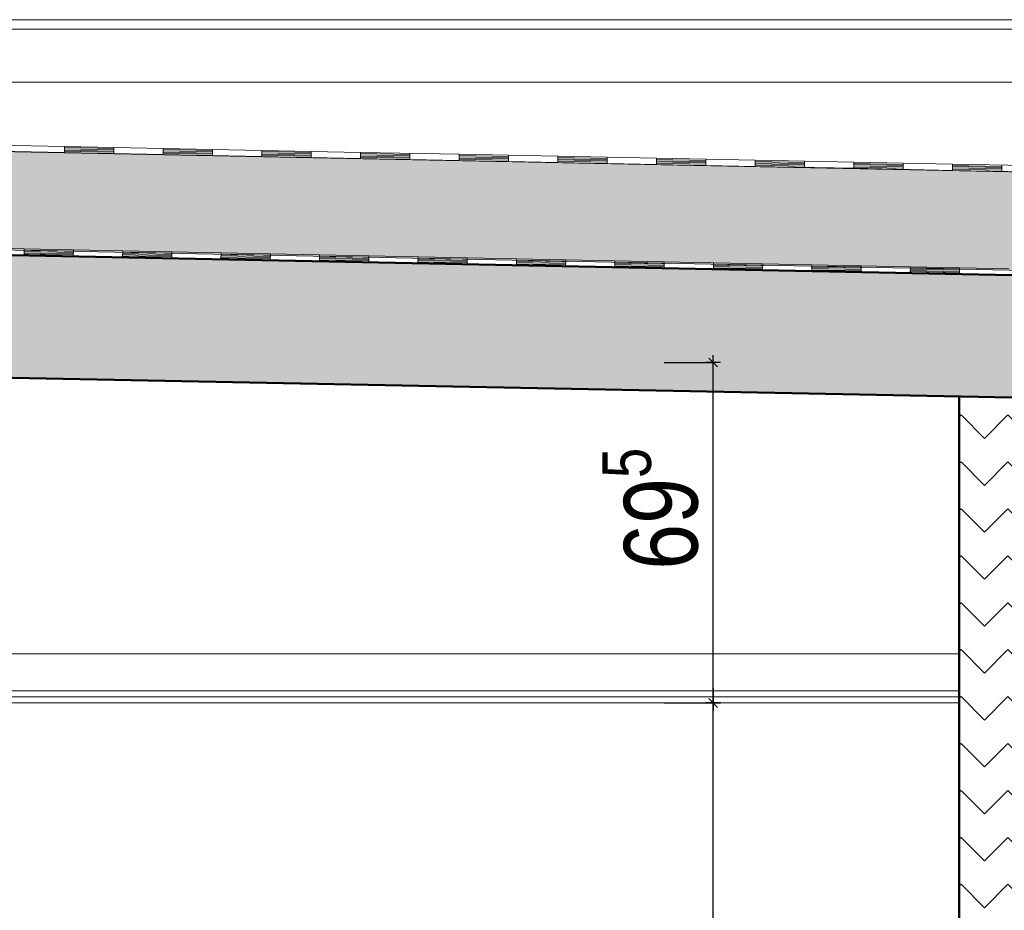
# Model space of a CAD drawing. Header units: metres. Extents: x 1314 to 1415, y -87 to -52.
# Tile 127 of 256: x 1340.2 to 1342.2, y -78.47 to -76.66. Entities that reach past the tile are written whole.
import ezdxf

# ---------------------------------------------------------------- set-up
doc = ezdxf.new("R2010")
doc.units = ezdxf.units.M
doc.header["$PDMODE"] = 65
doc.linetypes.add('AUSGEZOGEN', pattern=[0])
for name, color, linetype, lineweight in [('XR$2$Ansicht', 1, 'AUSGEZOGEN', 50), ('XR$2$Aufkantung', 4, 'AUSGEZOGEN', 13), ('XR$2$Design', 4, 'AUSGEZOGEN', 13), ('XR$2$Wand', 1, 'AUSGEZOGEN', 50), ('XR$3$Maßlinie 1_50', 7, 'AUSGEZOGEN', 25), ('XR$4$Muster', 4, 'AUSGEZOGEN', 13), ('XR$4$Türen', 3, 'AUSGEZOGEN', 18)]:
    doc.layers.add(name, color=color, linetype=linetype, lineweight=lineweight)
doc.styles.add('ARIAL', font='arial.ttf')
doc.dimstyles.new('DIMSTYLE_18', dxfattribs={"dimtxt": 0.175, "dimasz": 0.15, "dimexe": 0, "dimexo": 0, "dimgap": 0.0875, "dimtad": 2, "dimdec": 3, "dimrnd": 0.005, "dimzin": 4, "dimdsep": 46, "dimtxsty": 'ARIAL', "dimblk1": 'ALL_ML_KREIS', "dimblk2": 'ALL_ML_KREIS', "dimsah": 1, "dimcen": 0, "dimclrd": 3, "dimclre": 3, "dimclrt": 3, "dimadec": 0, "dimazin": 0, "dimtfac": 1, "dimtdec": 0, "dimtix": 1, "dimtmove": 2, "dimatfit": 3, "dimfxl": 0, "dimtzin": 0, "dimlwd": 0, "dimlwe": 25, "dimarcsym": 0})
doc.dimstyles.new('DIMSTYLE_20', dxfattribs={"dimtxt": 0.15, "dimasz": 0.03, "dimexe": 0, "dimexo": 0, "dimgap": 0.075, "dimtad": 2, "dimrnd": 0.005, "dimzin": 4, "dimdsep": 46, "dimtxsty": 'ARIAL', "dimblk1": 'ALL_ML_STRICH', "dimblk2": 'ALL_ML_STRICH', "dimsah": 1, "dimcen": 0, "dimclrd": 3, "dimclre": 3, "dimclrt": 3, "dimadec": 0, "dimazin": 0, "dimtfac": 1, "dimtdec": 0, "dimtix": 1, "dimtmove": 2, "dimatfit": 3, "dimfxl": 0, "dimtzin": 0, "dimlwd": 0, "dimlwe": 25, "dimarcsym": 0})
doc.dimstyles.new('DIMSTYLE_23', dxfattribs={"dimtxt": 0.15, "dimasz": 0.03, "dimexe": 0, "dimexo": 0, "dimgap": 0.075, "dimtad": 2, "dimdec": 1, "dimlfac": 100, "dimrnd": 0.5, "dimzin": 4, "dimdsep": 46, "dimtxsty": 'ARIAL', "dimblk1": 'ALL_ML_STRICH', "dimblk2": 'ALL_ML_STRICH', "dimsah": 1, "dimcen": 0, "dimclrd": 3, "dimclre": 3, "dimclrt": 3, "dimadec": 0, "dimazin": 0, "dimtfac": 1, "dimtdec": 0, "dimtix": 1, "dimtmove": 2, "dimatfit": 3, "dimfxl": 0, "dimtzin": 0, "dimlwd": 0, "dimlwe": 25, "dimarcsym": 0})

# ---------------------------------------------------------------- blocks, each defined once
blk = doc.blocks.new('MUSTERELEMENT_49')
at = {"layer": 'XR$2$Design', "color": 4, "linetype": 'AUSGEZOGEN', "lineweight": 13, "transparency": 33554687}
for p, q in [((1340.0057, -77.1236), (1340.206, -77.1276)), ((1340.206, -77.1276), (1340.2057, -77.1401)), ((1340.206, -77.1276), (1340.2057, -77.1401)), ((1340.2059, -77.1301), (1340.3061, -77.1321)), ((1340.2059, -77.1326), (1340.306, -77.1346)), ((1340.206, -77.1276), (1340.4063, -77.1316)), ((1340.3061, -77.1296), (1340.3059, -77.1421)), ((1340.4063, -77.1316), (1340.406, -77.1441)), ((1340.4063, -77.1316), (1340.406, -77.1441)), ((1340.4062, -77.1341), (1340.5064, -77.1362)), ((1340.4063, -77.1316), (1340.6066, -77.1357)), ((1340.5064, -77.1337), (1340.5062, -77.1462)), ((1340.0054, -77.1361), (1340.2057, -77.1401)), ((1340.2057, -77.1401), (1340.406, -77.1441)), ((1340.2058, -77.1351), (1340.306, -77.1371)), ((1340.2058, -77.1376), (1340.3059, -77.1396)), ((1340.406, -77.1441), (1340.6063, -77.1482)), ((1340.4061, -77.1391), (1340.5063, -77.1412)), ((1340.4061, -77.1416), (1340.5062, -77.1437)), ((1340.4062, -77.1366), (1340.5063, -77.1387)), ((1340.6066, -77.1357), (1340.6063, -77.1482)), ((1340.6066, -77.1357), (1340.6063, -77.1482)), ((1340.6063, -77.1482), (1340.8066, -77.1522)), ((1340.6064, -77.1432), (1340.7066, -77.1452)), ((1340.6064, -77.1457), (1340.7065, -77.1477)), ((1340.6065, -77.1382), (1340.7067, -77.1402)), ((1340.6065, -77.1407), (1340.7066, -77.1427)), ((1340.6066, -77.1357), (1340.8069, -77.1397)), ((1340.7067, -77.1377), (1340.7065, -77.1502)), ((1340.8069, -77.1397), (1340.8066, -77.1522)), ((1340.8069, -77.1397), (1340.8066, -77.1522)), ((1340.8066, -77.1522), (1341.0069, -77.1562)), ((1340.8067, -77.1472), (1340.9069, -77.1492)), ((1340.8067, -77.1497), (1340.9068, -77.1517)), ((1340.8068, -77.1422), (1340.907, -77.1442)), ((1340.8068, -77.1447), (1340.9069, -77.1467)), ((1340.8069, -77.1397), (1341.0072, -77.1437)), ((1340.907, -77.1417), (1340.9068, -77.1542)), ((1341.0072, -77.1437), (1341.0069, -77.1562)), ((1341.0072, -77.1437), (1341.0069, -77.1562)), ((1341.007, -77.1512), (1341.1072, -77.1532)), ((1341.007, -77.1537), (1341.1071, -77.1557)), ((1341.0071, -77.1462), (1341.1073, -77.1482)), ((1341.0071, -77.1487), (1341.1072, -77.1507)), ((1341.0072, -77.1437), (1341.2075, -77.1477)), ((1341.1073, -77.1457), (1341.1071, -77.1582)), ((1341.2075, -77.1477), (1341.2072, -77.1602)), ((1341.2075, -77.1477), (1341.2072, -77.1602)), ((1341.2074, -77.1502), (1341.3076, -77.1522)), ((1341.2074, -77.1527), (1341.3075, -77.1547)), ((1341.2075, -77.1477), (1341.4078, -77.1517)), ((1341.3076, -77.1497), (1341.3074, -77.1622)), ((1341.4078, -77.1517), (1341.4075, -77.1642)), ((1341.4078, -77.1517), (1341.4075, -77.1642)), ((1341.4077, -77.1542), (1341.5079, -77.1562)), ((1341.4078, -77.1517), (1341.6081, -77.1557)), ((1341.508, -77.1537), (1341.5077, -77.1662)), ((1341.0069, -77.1562), (1341.2072, -77.1602)), ((1341.2072, -77.1602), (1341.4075, -77.1642)), ((1341.2073, -77.1552), (1341.3075, -77.1572)), ((1341.2073, -77.1577), (1341.3074, -77.1597)), ((1341.4075, -77.1642), (1341.6079, -77.1682)), ((1341.4076, -77.1592), (1341.5078, -77.1612)), ((1341.4076, -77.1617), (1341.5078, -77.1637)), ((1341.4077, -77.1567), (1341.5079, -77.1587)), ((1341.6081, -77.1557), (1341.6079, -77.1682)), ((1341.6081, -77.1557), (1341.6079, -77.1682)), ((1341.6079, -77.1657), (1341.7081, -77.1677)), ((1341.6079, -77.1682), (1341.8082, -77.1722)), ((1341.608, -77.1607), (1341.7082, -77.1627)), ((1341.608, -77.1632), (1341.7081, -77.1652)), ((1341.6081, -77.1557), (1341.8084, -77.1597)), ((1341.6081, -77.1582), (1341.7082, -77.1602)), ((1341.7083, -77.1577), (1341.708, -77.1702)), ((1341.8084, -77.1597), (1341.8082, -77.1722)), ((1341.8084, -77.1597), (1341.8082, -77.1722)), ((1341.8082, -77.1697), (1341.9084, -77.1717)), ((1341.8082, -77.1722), (1342.0085, -77.1762)), ((1341.8083, -77.1647), (1341.9085, -77.1667)), ((1341.8083, -77.1672), (1341.9084, -77.1692)), ((1341.8084, -77.1597), (1342.0087, -77.1637)), ((1341.8084, -77.1622), (1341.9085, -77.1642)), ((1341.9086, -77.1617), (1341.9083, -77.1742)), ((1342.0087, -77.1637), (1342.0085, -77.1762)), ((1342.0087, -77.1637), (1342.0085, -77.1762)), ((1342.0085, -77.1737), (1342.1087, -77.1757)), ((1342.0086, -77.1687), (1342.1088, -77.1707)), ((1342.0086, -77.1712), (1342.1087, -77.1732)), ((1342.0087, -77.1637), (1342.209, -77.1677)), ((1342.0087, -77.1662), (1342.1088, -77.1682)), ((1342.1089, -77.1657), (1342.1086, -77.1782)), ((1342.0085, -77.1762), (1342.2088, -77.1802))]:
    blk.add_line(p, q, dxfattribs=at)
blk = doc.blocks.new('MUSTERELEMENT_53')
at = {"layer": 'XR$2$Design', "color": 4, "linetype": 'AUSGEZOGEN', "lineweight": 13, "transparency": 33554687}
for p, q in [((1340.0873, -76.9274), (1340.288, -76.9314)), ((1340.0876, -76.9149), (1340.2882, -76.9189)), ((1340.2882, -76.9189), (1340.288, -76.9314)), ((1340.2882, -76.9189), (1340.288, -76.9314)), ((1340.288, -76.9289), (1340.3884, -76.9309)), ((1340.288, -76.9314), (1340.4887, -76.9354)), ((1340.2881, -76.9239), (1340.3885, -76.9259)), ((1340.2881, -76.9264), (1340.3884, -76.9284)), ((1340.2882, -76.9189), (1340.4889, -76.9229)), ((1340.2882, -76.9214), (1340.3885, -76.9234)), ((1340.3886, -76.9209), (1340.3883, -76.9334)), ((1340.4889, -76.9229), (1340.4887, -76.9354)), ((1340.4889, -76.9229), (1340.4887, -76.9354)), ((1340.4887, -76.9329), (1340.5891, -76.9349)), ((1340.4888, -76.9279), (1340.5892, -76.93)), ((1340.4888, -76.9304), (1340.5891, -76.9325)), ((1340.4889, -76.9229), (1340.6896, -76.927)), ((1340.4889, -76.9254), (1340.5892, -76.9275)), ((1340.5893, -76.925), (1340.589, -76.9374)), ((1340.6896, -76.927), (1340.6894, -76.9395)), ((1340.6896, -76.927), (1340.6894, -76.9395)), ((1340.6895, -76.932), (1340.7898, -76.934)), ((1340.6895, -76.9345), (1340.7898, -76.9365)), ((1340.6896, -76.927), (1340.8903, -76.931)), ((1340.6896, -76.9295), (1340.7899, -76.9315)), ((1340.7899, -76.929), (1340.7897, -76.9415)), ((1340.8903, -76.931), (1340.89, -76.9435)), ((1340.8903, -76.931), (1340.89, -76.9435)), ((1340.8902, -76.9335), (1340.9906, -76.9355)), ((1340.8903, -76.931), (1341.091, -76.935)), ((1340.9906, -76.933), (1340.9904, -76.9455)), ((1340.4887, -76.9354), (1340.6894, -76.9395)), ((1340.6894, -76.937), (1340.7897, -76.939)), ((1340.6894, -76.9395), (1340.89, -76.9435)), ((1340.89, -76.9435), (1341.0907, -76.9475)), ((1340.8901, -76.9385), (1340.9905, -76.9405)), ((1340.8901, -76.941), (1340.9904, -76.943)), ((1340.8902, -76.936), (1340.9905, -76.938)), ((1341.091, -76.935), (1341.0907, -76.9475)), ((1341.091, -76.935), (1341.0907, -76.9475)), ((1341.0907, -76.9475), (1341.2914, -76.9515)), ((1341.0908, -76.9425), (1341.1912, -76.9445)), ((1341.0908, -76.945), (1341.1911, -76.947)), ((1341.0909, -76.9375), (1341.1913, -76.9395)), ((1341.0909, -76.94), (1341.1912, -76.942)), ((1341.091, -76.935), (1341.2917, -76.939)), ((1341.1913, -76.937), (1341.1911, -76.9495)), ((1341.2917, -76.939), (1341.2914, -76.9515)), ((1341.2917, -76.939), (1341.2914, -76.9515)), ((1341.2914, -76.9515), (1341.4921, -76.9555)), ((1341.2915, -76.9465), (1341.3918, -76.9485)), ((1341.2915, -76.949), (1341.3918, -76.951)), ((1341.2916, -76.9415), (1341.3919, -76.9435)), ((1341.2916, -76.944), (1341.3919, -76.946)), ((1341.2917, -76.939), (1341.4923, -76.943)), ((1341.392, -76.941), (1341.3917, -76.9535)), ((1341.4923, -76.943), (1341.4921, -76.9555)), ((1341.4923, -76.943), (1341.4921, -76.9555)), ((1341.4921, -76.953), (1341.5925, -76.955)), ((1341.4922, -76.948), (1341.5926, -76.95)), ((1341.4922, -76.9505), (1341.5925, -76.9525)), ((1341.4923, -76.943), (1341.693, -76.947)), ((1341.4923, -76.9455), (1341.5926, -76.9475)), ((1341.5927, -76.945), (1341.5924, -76.9575)), ((1341.693, -76.947), (1341.6928, -76.9595)), ((1341.693, -76.947), (1341.6928, -76.9595)), ((1341.6929, -76.952), (1341.7933, -76.954)), ((1341.6929, -76.9545), (1341.7932, -76.9565)), ((1341.693, -76.947), (1341.8937, -76.951)), ((1341.693, -76.9495), (1341.7933, -76.9515)), ((1341.7934, -76.949), (1341.7931, -76.9615)), ((1341.8937, -76.951), (1341.8935, -76.9635)), ((1341.8937, -76.951), (1341.8935, -76.9635)), ((1341.8937, -76.951), (1342.0944, -76.9551)), ((1341.8937, -76.9535), (1341.994, -76.9555)), ((1341.994, -76.953), (1341.9938, -76.9655)), ((1341.4921, -76.9555), (1341.6928, -76.9595)), ((1341.6928, -76.957), (1341.7932, -76.959)), ((1341.6928, -76.9595), (1341.8935, -76.9635)), ((1341.8935, -76.961), (1341.9938, -76.963)), ((1341.8935, -76.9635), (1342.0941, -76.9676)), ((1341.8936, -76.956), (1341.9939, -76.958)), ((1341.8936, -76.9585), (1341.9939, -76.9605)), ((1342.0944, -76.9551), (1342.0941, -76.9676)), ((1342.0944, -76.9551), (1342.0941, -76.9676)), ((1342.0941, -76.9676), (1342.2948, -76.9716)), ((1342.0942, -76.9626), (1342.1946, -76.9646)), ((1342.0942, -76.9651), (1342.1945, -76.9671)), ((1342.0943, -76.9576), (1342.1947, -76.9596)), ((1342.0943, -76.9601), (1342.1946, -76.9621)), ((1342.0944, -76.9551), (1342.2951, -76.9591)), ((1342.1947, -76.9571), (1342.1945, -76.9696))]:
    blk.add_line(p, q, dxfattribs=at)
blk = doc.blocks.new('ALL_ML_KREIS')
at = {"color": 0, "linetype": 'ByBlock', "lineweight": -2}
for p, q in [((0, -0.5), (0, 0.5)), ((-1, 0), (0.5, 0))]:
    blk.add_line(p, q, dxfattribs=at)
blk.add_circle((0, 0), 0.15, dxfattribs=at)
blk = doc.blocks.new('*D110')
at = {"layer": 'DEFPOINTS', "color": 3, "linetype": 'AUSGEZOGEN', "lineweight": 25, "transparency": 33554687}
for p in [(1358.4732, -77.3937), (1338.3582, -77.8099), (1338.3582, -84.3412)]:
    blk.add_point(p, dxfattribs=at)
at = {"layer": 'XR$3$Maßlinie 1_50', "color": 3, "linetype": 'AUSGEZOGEN', "lineweight": -2, "transparency": 33554687}
for p, q in [((1338.3582, -84.0412), (1338.3582, -84.3412)), ((1358.4732, -84.0412), (1358.4732, -84.3412)), ((1338.3582, -84.3412), (1358.4732, -84.3412))]:
    blk.add_line(p, q, dxfattribs=at)
at = {"layer": 'XR$3$Maßlinie 1_50', "color": 3, "linetype": 'AUSGEZOGEN', "lineweight": 25, "transparency": 33554687, "xscale": 0.15, "yscale": 0.15, "zscale": 0.15, "rotation": 180}
blk.add_blockref('ALL_ML_KREIS', (1338.3582, -84.3412), dxfattribs=at)
at = {"layer": 'XR$3$Maßlinie 1_50', "color": 3, "linetype": 'AUSGEZOGEN', "lineweight": 25, "transparency": 33554687, "xscale": 0.15, "yscale": 0.15, "zscale": 0.15}
blk.add_blockref('ALL_ML_KREIS', (1358.4732, -84.3412), dxfattribs=at)
at = {"layer": 'XR$3$Maßlinie 1_50', "color": 3, "linetype": 'AUSGEZOGEN', "lineweight": 25, "transparency": 33554687, "insert": (1348.4387, -84.2007), "char_height": 0.175, "width": 1.05, "attachment_point": 5, "style": 'ARIAL'}
blk.add_mtext('\\A1;{\\fArial|i0|b1;\\A1;{20.11\\H0.115500;\\S5^ ;}}', dxfattribs=at)
blk = doc.blocks.new('ALL_ML_STRICH')
at = {"color": 0, "linetype": 'ByBlock', "lineweight": -2}
for p, q in [((-1, 0), (0.5, 0)), ((-0.3, -0.3), (0.3, 0.3)), ((0, -0.5), (0, 0.5))]:
    blk.add_line(p, q, dxfattribs=at)
blk = doc.blocks.new('*D156')
at = {"layer": 'DEFPOINTS', "color": 3, "linetype": 'AUSGEZOGEN', "lineweight": 25, "transparency": 33554687}
for p in [(1341.3236, -78.0511), (1340.5832, -81.2908), (1341.6076, -81.2908)]:
    blk.add_point(p, dxfattribs=at)
at = {"layer": 'XR$3$Maßlinie 1_50', "color": 3, "linetype": 'AUSGEZOGEN', "lineweight": -2, "transparency": 33554687}
for p, q in [((1341.5076, -78.0511), (1341.6076, -78.0511)), ((1341.6076, -81.2908), (1341.6076, -78.0511)), ((1341.5076, -81.2908), (1341.6076, -81.2908))]:
    blk.add_line(p, q, dxfattribs=at)
at = {"layer": 'XR$3$Maßlinie 1_50', "color": 3, "linetype": 'AUSGEZOGEN', "lineweight": 25, "transparency": 33554687, "xscale": 0.03000000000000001, "yscale": 0.03000000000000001, "zscale": 0.03000000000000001}
for p, rotation in [((1341.6076, -78.0511), 90), ((1341.6076, -81.2908), 270)]:
    blk.add_blockref('ALL_ML_STRICH', p, dxfattribs=dict(at, rotation=rotation))
at = {"layer": 'XR$3$Maßlinie 1_50', "color": 3, "linetype": 'AUSGEZOGEN', "lineweight": 25, "transparency": 33554687, "insert": (1341.48, -79.6621), "char_height": 0.15, "width": 0.48, "attachment_point": 5, "rotation": 90, "style": 'ARIAL'}
blk.add_mtext('\\W0.80;\\A1;{\\A1;{3.24\\H0.099000;\\S^ ;}}', dxfattribs=at)
blk = doc.blocks.new('*D157')
at = {"layer": 'DEFPOINTS', "color": 3, "linetype": 'AUSGEZOGEN', "lineweight": 25, "transparency": 33554687}
for p in [(1338.5982, -77.3584), (1341.3236, -78.0511), (1341.6076, -78.0511)]:
    blk.add_point(p, dxfattribs=at)
at = {"layer": 'XR$3$Maßlinie 1_50', "color": 3, "linetype": 'AUSGEZOGEN', "lineweight": -2, "transparency": 33554687}
for p, q in [((1341.5076, -77.3584), (1341.6076, -77.3584)), ((1341.6076, -78.0511), (1341.6076, -77.3584)), ((1341.5076, -78.0511), (1341.6076, -78.0511))]:
    blk.add_line(p, q, dxfattribs=at)
at = {"layer": 'XR$3$Maßlinie 1_50', "color": 3, "linetype": 'AUSGEZOGEN', "lineweight": 25, "transparency": 33554687, "xscale": 0.03000000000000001, "yscale": 0.03000000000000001, "zscale": 0.03000000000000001}
for p, rotation in [((1341.6076, -77.3584), 90), ((1341.6076, -78.0511), 270)]:
    blk.add_blockref('ALL_ML_STRICH', p, dxfattribs=dict(at, rotation=rotation))
at = {"layer": 'XR$3$Maßlinie 1_50', "color": 3, "linetype": 'AUSGEZOGEN', "lineweight": 25, "transparency": 33554687, "insert": (1341.4801, -77.656), "char_height": 0.15, "width": 0.48, "attachment_point": 5, "rotation": 90, "style": 'ARIAL'}
blk.add_mtext('\\W0.80;\\A1;{\\A1;{69\\H0.099000;\\S5^ ;}}', dxfattribs=at)

msp = doc.modelspace()

# ---------------------------------------------------------------- hatches: boundary and pattern name
at = {"layer": 'XR$4$Muster', "linetype": 'AUSGEZOGEN', "lineweight": 13, "transparency": 33554687}
h = msp.add_hatch(dxfattribs=at)
h.set_pattern_fill('MUSTER', color=4, scale=0.1125, angle=45, style=0, pattern_type=2)
h.set_pattern_definition([(45, (-3e-17, 0.3182), (-1e-17, 0.159099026), [0.1125, -0.1125]), (135, (-3e-17, 0.3182), (-0.159099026, 1e-17), [0.1125, -0.1125])])
h.paths.add_polyline_path([(1338.5981, -77.1084), (1338.5982, -76.7946), (1338.3582, -76.7946), (1338.3582, -77.3536), (1358.4732, -77.7511), (1358.4732, -76.7946), (1358.2332, -76.7946), (1358.2332, -77.5011)], flags=0)
h = msp.add_hatch(dxfattribs=at)
h.set_pattern_fill('MUSTER', color=52, scale=0.0675, style=0, pattern_type=2)
h.set_pattern_definition([(0, (0.135, 0.135), (0.0675, 0.0675), [0.0675, -0.0675]), (90, (0.135, 0.135), (-0.0675, 0.0675), [0.0675, -0.0675])])
h.paths.add_polyline_path([(1338.6825, -76.8993), (1338.6832, -77.1001), (1358.1482, -77.4894), (1358.1482, -77.2894)], flags=0)
h = msp.add_hatch(dxfattribs=at)
h.set_pattern_fill('MUSTER', color=4, scale=0.0675, angle=45, style=0, pattern_type=2)
h.set_pattern_definition([(45, (-1e-17, 0.19092), (-7e-18, 0.0954594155), [0.0675, -0.0675]), (135, (-1e-17, 0.19092), (-0.0954594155, 7e-18), [0.0675, -0.0675])])
h.paths.add_polyline_path([(1342.1082, -81.5161), (1342.3482, -81.5161), (1342.3482, -77.4325), (1342.1082, -77.4278)], flags=0)

# ---------------------------------------------------------------- linework, layer by layer
at = {"layer": 'XR$2$Ansicht', "color": 3, "linetype": 'AUSGEZOGEN', "lineweight": 13, "transparency": 33554687}
for p, q in [((1342.1082, -77.9511), (1338.5982, -77.9511)), ((1342.1082, -78.0261), (1338.5982, -78.0261)), ((1342.1082, -78.0386), (1338.5982, -78.0386)), ((1342.1082, -78.0511), (1338.5982, -78.0511))]:
    msp.add_line(p, q, dxfattribs=at)
at = {"layer": 'XR$2$Aufkantung', "color": 4, "linetype": 'AUSGEZOGEN', "lineweight": 13, "transparency": 33554687}
for p, q in [((1358.6832, -76.6612), (1338.1394, -76.6612)), ((1358.1032, -76.6804), (1338.7194, -76.6804)), ((1358.1032, -76.7882), (1338.7194, -76.7882))]:
    msp.add_line(p, q, dxfattribs=at)
at = {"layer": 'XR$2$Wand', "color": 52, "linetype": 'AUSGEZOGEN', "lineweight": 13, "transparency": 33554687}
msp.add_line((1338.5942, -77.0983), (1358.2332, -77.4911), dxfattribs=at)
at = {"layer": 'XR$2$Wand', "color": 1, "linetype": 'AUSGEZOGEN', "lineweight": 50, "transparency": 33554687}
for p, q in [((1338.5981, -77.1084), (1358.2332, -77.5011)), ((1338.3582, -77.3536), (1358.4732, -77.7511)), ((1342.1082, -77.4278), (1342.1082, -81.5211))]:
    msp.add_line(p, q, dxfattribs=at)
at = {"layer": 'XR$4$Türen', "color": 52, "linetype": 'AUSGEZOGEN', "lineweight": 13, "transparency": 33554687}
msp.add_line((1338.5982, -76.8984), (1358.1569, -77.2895), dxfattribs=at)

# ---------------------------------------------------------------- block references
at = {"layer": 'XR$2$Design', "color": 4, "linetype": 'AUSGEZOGEN', "lineweight": 13, "transparency": 33554687}
for name in ['MUSTERELEMENT_53', 'MUSTERELEMENT_49']:
    msp.add_blockref(name, (0, 0), dxfattribs=at)

# ---------------------------------------------------------------- dimensions: what is measured, and where the dimension line sits
at = {"layer": 'XR$3$Maßlinie 1_50', "color": 3, "linetype": 'AUSGEZOGEN', "lineweight": 25, "transparency": 33554687}
for base, p1, p2, dimstyle, picture, middle in [((1341.6076, -77.3584), (1341.5076, -78.0511), (1341.5076, -77.3584), 'DIMSTYLE_23', '*D157', (1341.4801, -77.656)), ((1341.6076, -78.0511), (1341.5076, -81.2908), (1341.5076, -78.0511), 'DIMSTYLE_20', '*D156', (1341.48, -79.6621))]:
    dim = msp.add_linear_dim(base=base, p1=p1, p2=p2, angle=90, dimstyle=dimstyle, override={"dimpost": '<>', "dimclrd": 3, "dimclre": 3, "dimclrt": 3, "dimlwd": 0, "dimlwe": 25}, dxfattribs=at)
    dim.commit()
    dim.dimension.update_dxf_attribs({"geometry": picture, "text_midpoint": middle, "dimtype": 160})
dim = msp.add_linear_dim(base=(1358.4732, -84.3412), p1=(1338.3582, -84.0412), p2=(1358.4732, -84.0412), dimstyle='DIMSTYLE_18', override={"dimpost": '<>', "dimclrd": 3, "dimclre": 3, "dimclrt": 3, "dimlwd": 0, "dimlwe": 25}, dxfattribs=at)
dim.commit()
dim.dimension.update_dxf_attribs({"geometry": '*D110', "text_midpoint": (1348.4387, -84.2007), "dimtype": 160})

doc.saveas('drawing.dxf')
